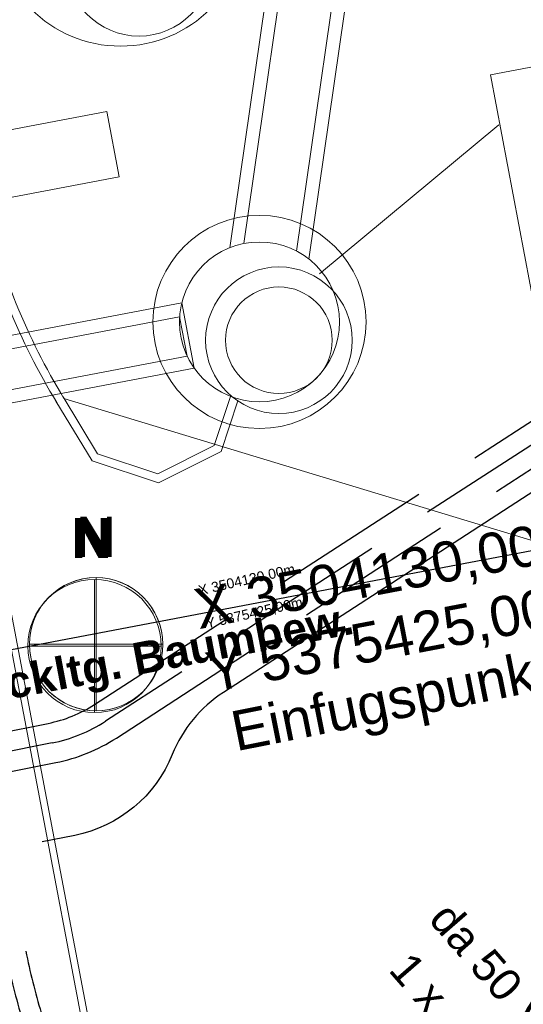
# Model space of a CAD drawing. Extents: x 3503739 to 3504470, y 5375172 to 5375561.
# Tile 86 of 142: x 3504129.43 to 3504133.21, y 5375422.3 to 5375429.69. Entities that reach past the tile are written whole.
import ezdxf

# ---------------------------------------------------------------- set-up
doc = ezdxf.new("R2010")
doc.units = 0
doc.header["$MEASUREMENT"] = 0
doc.linetypes.add('2', pattern=[3.4, 1.2, -0.5, 1.2, -0.5])
doc.linetypes.add('237', pattern=[1.5, 0.75, -0.18, 0.13, -0.13, 0.13, -0.18])
for name, color, linetype in [('_4WP_KANALISATIO', 7, 'Continuous'), ('_4WP_KANCAD_', 7, 'Continuous'), ('_4WP_KANCADT_', 7, 'Continuous'), ('_4WP_LICHT-KSR', 7, 'Continuous'), ('_4WP_STADT_BEW_S', 7, 'Continuous'), ('_4WP_STADT_DATEN', 7, 'Continuous'), ('_4WP_STADT_FTT1', 7, 'Continuous'), ('_4WP_STADT_KLEIN', 7, 'Continuous'), ('_4WP_STADT_RESER', 7, 'Continuous'), ('_4WP_STADT_STROM', 7, 'Continuous'), ('______', 7, 'Continuous'), ('_EINF_GEPUNKT', 7, 'Continuous'), ('_OST_2__CLIPPING', 7, 'Continuous'), ('AUSSCHNITT_OST_2', 7, 'Continuous'), ('BHM_2022-12-01BR', 7, 'Continuous'), ('HCZ_20-10-19ANSC', 7, 'Continuous'), ('PUNKTHOEHENATTDEF', 7, 'Continuous'), ('PUNKTNUMMERNATTDEF', 7, 'Continuous'), ('PUNKTSPEZIFIKATION', 7, 'Continuous')]:
    doc.layers.add(name, color=color, linetype=linetype)
doc.styles.add('178', font='ARIAL.TTF', dxfattribs={"height": 0.24})
doc.styles.add('41', font='ARIAL.TTF', dxfattribs={"height": 0.302066})
doc.styles.add('434', font='ARIAL.TTF', dxfattribs={"height": 0.24})
doc.styles.add('466', font='ARIALBD.TTF', dxfattribs={"height": 0.3})
doc.styles.add('467', font='ARIAL.TTF', dxfattribs={"height": 0.3})
doc.styles.add('53', font='ARIAL.TTF', dxfattribs={"height": 0.075068})
doc.styles.add('546', font='ARIALBD.TTF', dxfattribs={"height": 0.24})

# ---------------------------------------------------------------- blocks, each defined once
blk = doc.blocks.new('PUNKT')
blk.add_point((0, 0))
at = {"layer": 'PUNKTHOEHENATTDEF', "linetype": 'Continuous', "flags": 1}
blk.add_attdef('PUNKTHOEHE', (1, -0.5), '', height=0.8, dxfattribs=at)
at = {"layer": 'PUNKTNUMMERNATTDEF', "linetype": 'Continuous', "flags": 1}
blk.add_attdef('PUNKTNUMMER', (1, 0.5), '', height=0.8, dxfattribs=at)
at = {"layer": 'PUNKTSPEZIFIKATION', "linetype": 'Continuous', "flags": 1}
blk.add_attdef('PUNKTSPEZIFIKATION', (1, -1.5), '', height=0.8, dxfattribs=at)

msp = doc.modelspace()

# ---------------------------------------------------------------- linework, layer by layer
at = {"layer": '_4WP_KANALISATIO', "color": 1, "linetype": 'Continuous', "lineweight": 9}
msp.add_line((3504129.7583, 5375426.8456), (3504133.8257, 5375425.6093), dxfattribs=at)
at = {"layer": '_4WP_KANALISATIO', "color": 1, "linetype": 'Continuous', "lineweight": 20}
for p, q in [((3504131.0104, 5375426.8671), (3504130.8864, 5375426.492)), ((3504131.0633, 5375426.8264), (3504130.9381, 5375426.4475))]:
    msp.add_line(p, q, dxfattribs=at)
for points in [[(3504129.7583, 5375426.8456, -0.078477), (3504129.1597, 5375428.3098)], [(3504129.7053, 5375426.8135, -0.078477), (3504129.0994, 5375428.2956)]]:
    msp.add_lwpolyline(points, format="xyb", dxfattribs=at)
for points in [[(3504129.6983, 5375426.824), (3504129.9699, 5375426.3756), (3504130.4681, 5375426.211), (3504130.9381, 5375426.4475)], [(3504129.7522, 5375426.8566), (3504130.0118, 5375426.4282), (3504130.4631, 5375426.279), (3504130.8864, 5375426.492)]]:
    msp.add_lwpolyline(points, dxfattribs=at)
at = {"layer": '_4WP_KANALISATIO', "color": 150, "linetype": 'Continuous', "lineweight": 20}
msp.add_circle((3504130.3223, 5375430.1149), 0.55, dxfattribs=at)
at = {"layer": '_4WP_KANALISATIO', "color": 1, "linetype": 'Continuous', "lineweight": 20}
for radius in [0.55, 0.4]:
    msp.add_circle((3504131.3716, 5375427.2819), radius, dxfattribs=at)
at = {"layer": '_4WP_KANCAD_', "color": 1, "linetype": 'Continuous', "lineweight": 13}
for points in [[(3504131.5971, 5375427.8905), (3504136.7319, 5375463.5088), (3504136.138, 5375463.5945), (3504131.0032, 5375427.9761)], [(3504131.5047, 5375427.9504), (3504136.6278, 5375463.488), (3504136.2319, 5375463.5451), (3504131.1088, 5375428.0074)], [(3504066.8996, 5375414.9125), (3504130.737, 5375427.0714), (3504130.6434, 5375427.5625), (3504066.806, 5375415.4036)], [(3504066.9158, 5375415.0173), (3504130.6834, 5375427.163), (3504130.6272, 5375427.4577), (3504066.8596, 5375415.312)]]:
    msp.add_lwpolyline(points, dxfattribs=at)
at = {"layer": '_4WP_KANCAD_', "color": 150, "linetype": 'Continuous', "lineweight": 20}
msp.add_circle((3504130.184, 5375430.439, 318.5), 0.95, dxfattribs=at)
at = {"layer": '_4WP_KANCAD_', "color": 1, "linetype": 'Continuous', "lineweight": 20}
for radius in [0.8, 0.6]:
    msp.add_circle((3504131.226, 5375427.419, 317.892), radius, dxfattribs=at)
at = {"layer": '_4WP_KANCADT_', "color": 1, "linetype": 'Continuous', "lineweight": 20}
msp.add_line((3504131.6752, 5375427.7813), (3504133.0228, 5375428.8973), dxfattribs=at)
at = {"layer": '_4WP_KANCADT_', "color": 7, "linetype": 'Continuous', "lineweight": 13}
for points in [[(3504132.9587, 5375429.2737), (3504134.9237, 5375429.6463), (3504135.2654, 5375427.8444), (3504133.3004, 5375427.4718), (3504132.9587, 5375429.2737)], [(3504128.1157, 5375428.6268), (3504130.0807, 5375428.9994), (3504130.1739, 5375428.5081), (3504128.2089, 5375428.1355), (3504128.1157, 5375428.6268)]]:
    msp.add_lwpolyline(points, dxfattribs=at)
at = {"layer": '_4WP_KANCADT_', "color": 1, "linetype": 'Continuous', "lineweight": 20}
msp.add_lwpolyline([(3504132.9587, 5375429.2737), (3504134.9237, 5375429.6463), (3504135.2654, 5375427.8444), (3504133.3004, 5375427.4718), (3504132.9587, 5375429.2737)], dxfattribs=at)
at = {"layer": '_4WP_KANCADT_', "color": 150, "linetype": 'Continuous', "lineweight": 20}
msp.add_lwpolyline([(3504128.1157, 5375428.6268), (3504130.0807, 5375428.9994), (3504130.1739, 5375428.5081), (3504128.2089, 5375428.1355), (3504128.1157, 5375428.6268)], dxfattribs=at)
at = {"layer": '_4WP_LICHT-KSR', "color": 190, "linetype": '2', "lineweight": 30}
for points in [[(3504129.9888, 5375424.5478), (3504136.2648, 5375428.6206, -0.534461), (3504138.709, 5375427.5698), (3504138.8251, 5375426.9429)], [(3504138.6776, 5375426.9156), (3504138.5616, 5375427.5425, 0.534461), (3504136.3465, 5375428.4948), (3504130.0704, 5375424.422)], [(3504128.8374, 5375424.2459), (3504129.64, 5375424.406, 0.094975), (3504129.9888, 5375424.5478)], [(3504130.0704, 5375424.422, -0.094975), (3504129.6694, 5375424.2589), (3504128.8667, 5375424.0988)]]:
    msp.add_lwpolyline(points, format="xyb", dxfattribs=at)
at = {"layer": '_4WP_LICHT-KSR', "color": 6, "linetype": 'Continuous', "lineweight": 200}
msp.add_circle((3504134.4648, 5375421.5323), 1.4199, dxfattribs=at)
at = {"layer": '_4WP_STADT_BEW_S', "color": 142, "linetype": 'Continuous', "lineweight": 30}
msp.add_line((3504123.4274, 5375423.8301), (3504143.699, 5375427.6913), dxfattribs=at)
at = {"layer": '_4WP_STADT_DATEN', "color": 7, "linetype": 'Continuous', "lineweight": 30}
for points in [[(3504138.3827, 5375426.861), (3504138.2666, 5375427.4879, 0.534461), (3504136.5098, 5375428.2432), (3504130.9553, 5375424.6386, 0.154391), (3504130.572, 5375424.173, -0.253076), (3504129.8398, 5375423.5654), (3504129.5946, 5375423.5165)], [(3504129.3253, 5375422.6675, 0.025002), (3504129.4485, 5375422.1785, 0.064596), (3504129.6554, 5375421.7225, 0.099519), (3504130.8822, 5375420.4143, 0.02695), (3504131.4395, 5375420.0607, -0.082419), (3504131.9483, 5375419.6528), (3504133.2992, 5375418.1448, -0.136619), (3504133.5725, 5375417.5917)]]:
    msp.add_lwpolyline(points, format="xyb", dxfattribs=at)
at = {"layer": '_4WP_STADT_KLEIN', "color": 3, "linetype": '237', "lineweight": 30}
msp.add_lwpolyline([(3504129.4726, 5375422.6968, 0.023773), (3504129.5882, 5375422.2336, 0.065817), (3504129.7829, 5375421.8016, 0.099519), (3504130.9692, 5375420.5364, 0.025606), (3504131.5395, 5375420.1725, -0.081067), (3504132.06, 5375419.7529)], format="xyb", dxfattribs=at)
at = {"layer": '_4WP_STADT_RESER', "color": 7, "linetype": 'Continuous', "lineweight": 30}
for points in [[(3504128.6573, 5375423.7171), (3504128.7518, 5375423.2433, 0.001136), (3504128.7708, 5375423.1494, 0.189787), (3504130.7081, 5375420.17, -0.193425), (3504132.8395, 5375416.8411)], [(3504128.8044, 5375423.7464), (3504128.8989, 5375423.2726, 0.001136), (3504128.9177, 5375423.1794, 0.189787), (3504130.7951, 5375420.2921, -0.193425), (3504132.9868, 5375416.8691)]]:
    msp.add_lwpolyline(points, format="xyb", dxfattribs=at)
at = {"layer": '_4WP_STADT_STROM', "color": 3, "linetype": '2', "lineweight": 30}
for points in [[(3504128.896, 5375423.9517), (3504129.6987, 5375424.1118, 0.094975), (3504130.1521, 5375424.2962), (3504136.4281, 5375428.369, -0.534461), (3504138.4141, 5375427.5152), (3504138.5301, 5375426.8883)], [(3504132.6921, 5375416.8132, 0.193425), (3504130.621, 5375420.0478, -0.189787), (3504128.6238, 5375423.1194)]]:
    msp.add_lwpolyline(points, format="xyb", dxfattribs=at)
at = {"layer": '______', "color": 7, "linetype": 'Continuous', "lineweight": 9}
for p, q in [((3504130, 5375425.5), (3504130, 5375424.5)), ((3504129.5, 5375425), (3504130.5, 5375425))]:
    msp.add_line(p, q, dxfattribs=at)
msp.add_circle((3504130, 5375425), 0.5, dxfattribs=at)
at = {"layer": '_EINF_GEPUNKT', "color": 7, "linetype": 'Continuous', "lineweight": 9}
for p, q in [((3504130, 5375425.5), (3504130, 5375425)), ((3504129.5, 5375425), (3504130, 5375425)), ((3504130, 5375425), (3504130, 5375424.5)), ((3504130, 5375425), (3504130.5, 5375425))]:
    msp.add_line(p, q, dxfattribs=at)
msp.add_lwpolyline([(3504130.5, 5375425), (3504130.4976, 5375424.951), (3504130.4904, 5375424.9025), (3504130.4785, 5375424.8549), (3504130.4619, 5375424.8087), (3504130.441, 5375424.7643), (3504130.4157, 5375424.7222), (3504130.3865, 5375424.6828), (3504130.3536, 5375424.6464), (3504130.3172, 5375424.6135), (3504130.2778, 5375424.5843), (3504130.2357, 5375424.559), (3504130.1913, 5375424.5381), (3504130.1451, 5375424.5215), (3504130.0975, 5375424.5096), (3504130.049, 5375424.5024), (3504130, 5375424.5), (3504129.951, 5375424.5024), (3504129.9025, 5375424.5096), (3504129.8549, 5375424.5215), (3504129.8087, 5375424.5381), (3504129.7643, 5375424.559), (3504129.7222, 5375424.5843), (3504129.6828, 5375424.6135), (3504129.6464, 5375424.6464), (3504129.6135, 5375424.6828), (3504129.5843, 5375424.7222), (3504129.559, 5375424.7643), (3504129.5381, 5375424.8087), (3504129.5215, 5375424.8549), (3504129.5096, 5375424.9025), (3504129.5024, 5375424.951), (3504129.5, 5375425), (3504129.5024, 5375425.049), (3504129.5096, 5375425.0975), (3504129.5215, 5375425.1451), (3504129.5381, 5375425.1913), (3504129.559, 5375425.2357), (3504129.5843, 5375425.2778), (3504129.6135, 5375425.3172), (3504129.6464, 5375425.3536), (3504129.6828, 5375425.3865), (3504129.7222, 5375425.4157), (3504129.7643, 5375425.441), (3504129.8087, 5375425.4619), (3504129.8549, 5375425.4785), (3504129.9025, 5375425.4904), (3504129.951, 5375425.4976), (3504130, 5375425.5), (3504130.049, 5375425.4976), (3504130.0975, 5375425.4904), (3504130.1451, 5375425.4785), (3504130.1913, 5375425.4619), (3504130.2357, 5375425.441), (3504130.2778, 5375425.4157), (3504130.3172, 5375425.3865), (3504130.3536, 5375425.3536), (3504130.3865, 5375425.3172), (3504130.4157, 5375425.2778), (3504130.441, 5375425.2357), (3504130.4619, 5375425.1913), (3504130.4785, 5375425.1451), (3504130.4904, 5375425.0975), (3504130.4976, 5375425.049), (3504130.5, 5375425)], dxfattribs=at)
at = {"layer": '_OST_2__CLIPPING', "color": 7, "linetype": 'Continuous', "lineweight": 9}
msp.add_line((3504143.4324, 5375351.2266), (3504127.9497, 5375432.6679), dxfattribs=at)
at = {"layer": 'AUSSCHNITT_OST_2', "color": 7, "linetype": 'Continuous', "lineweight": 9}
msp.add_line((3504143.3926, 5375351.1681), (3504127.8912, 5375432.7077), dxfattribs=at)
at = {"layer": 'BHM_2022-12-01BR', "color": 7, "linetype": 'Continuous', "lineweight": 20}
for p, q in [((3504129.9887, 5375425.4864), (3504129.9887, 5375424.4864)), ((3504130.4887, 5375424.9864), (3504129.4887, 5375424.9864))]:
    msp.add_line(p, q, dxfattribs=at)
at = {"layer": 'BHM_2022-12-01BR', "color": 6, "linetype": 'Continuous', "lineweight": 9}
for p, q in [((3504129.9887, 5375425.4864), (3504129.9887, 5375424.4864)), ((3504129.4887, 5375424.9864), (3504130.4887, 5375424.9864))]:
    msp.add_line(p, q, dxfattribs=at)
at = {"layer": 'BHM_2022-12-01BR', "color": 7, "linetype": 'Continuous', "lineweight": 20}
msp.add_circle((3504129.9887, 5375424.9864), 0.5, dxfattribs=at)
at = {"layer": 'BHM_2022-12-01BR', "color": 6, "linetype": 'Continuous', "lineweight": 9}
msp.add_circle((3504129.9887, 5375424.9864), 0.5, dxfattribs=at)
at = {"layer": 'HCZ_20-10-19ANSC', "color": 7, "linetype": 'Continuous', "lineweight": 9}
for p, q in [((3504130, 5375425.5), (3504130, 5375425)), ((3504130, 5375425.5), (3504130, 5375424.5)), ((3504130.5, 5375425), (3504129.5, 5375425)), ((3504130.5, 5375425), (3504130, 5375425))]:
    msp.add_line(p, q, dxfattribs=at)
msp.add_circle((3504130, 5375425), 0.5, dxfattribs=at)

# ---------------------------------------------------------------- block references
at = {"layer": '______', "color": 1}
msp.add_blockref('PUNKT', (3504130, 5375425), dxfattribs=at)

# ---------------------------------------------------------------- texts
at = {"layer": '_4WP_STADT_BEW_S', "color": 5, "linetype": 'Continuous', "style": '546'}
msp.add_text('Druckltg. Baumbew.', height=0.24, rotation=10.78416, dxfattribs=at).set_placement((3504128.7808, 5375424.4779))
at = {"layer": '_4WP_STADT_FTT1', "color": 1, "linetype": 'Continuous', "style": '178'}
msp.add_text('da 50', height=0.24, rotation=310.96377, dxfattribs=at).set_placement((3504132.4874, 5375422.93))
at = {"layer": '_4WP_STADT_KLEIN', "color": 7, "linetype": 'Continuous', "style": '434'}
msp.add_text('1 x da 110 Kleinsp.', height=0.24, rotation=310.96377, dxfattribs=at).set_placement((3504132.1866, 5375422.5519))
at = {"layer": '______', "color": 7, "linetype": 'Continuous', "style": '41'}
msp.add_text('N', height=0.3021, dxfattribs=at).set_placement((3504129.8471, 5375425.6558))
for s, p in [('X 3504130,00m', (3504130.7713, 5375425.1126)), ('Y 5375425,00m', (3504130.8618, 5375424.6378))]:
    msp.add_text(s, height=0.302066, rotation=10.79138, dxfattribs=at).set_placement(p)
at = {"layer": 'BHM_2022-12-01BR', "color": 7, "linetype": 'Continuous', "style": '53'}
for s, p in [('X\xa03504130,00m', (3504130.7774, 5375425.3664)), ('Y\xa05375425,00m', (3504130.8342, 5375425.1182))]:
    msp.add_text(s, height=0.075068, rotation=12.87153, dxfattribs=at).set_placement(p)
at = {"layer": 'HCZ_20-10-19ANSC', "color": 7, "linetype": 'Continuous', "style": '466'}
msp.add_text('N', height=0.3, dxfattribs=at).set_placement((3504129.8141, 5375425.6484))
at = {"layer": 'HCZ_20-10-19ANSC', "color": 7, "linetype": 'Continuous', "style": '467'}
msp.add_text('Einfugspunkt', height=0.3, rotation=11.28006, dxfattribs=at).set_placement((3504131.0502, 5375424.1958))

doc.saveas('drawing.dxf')
